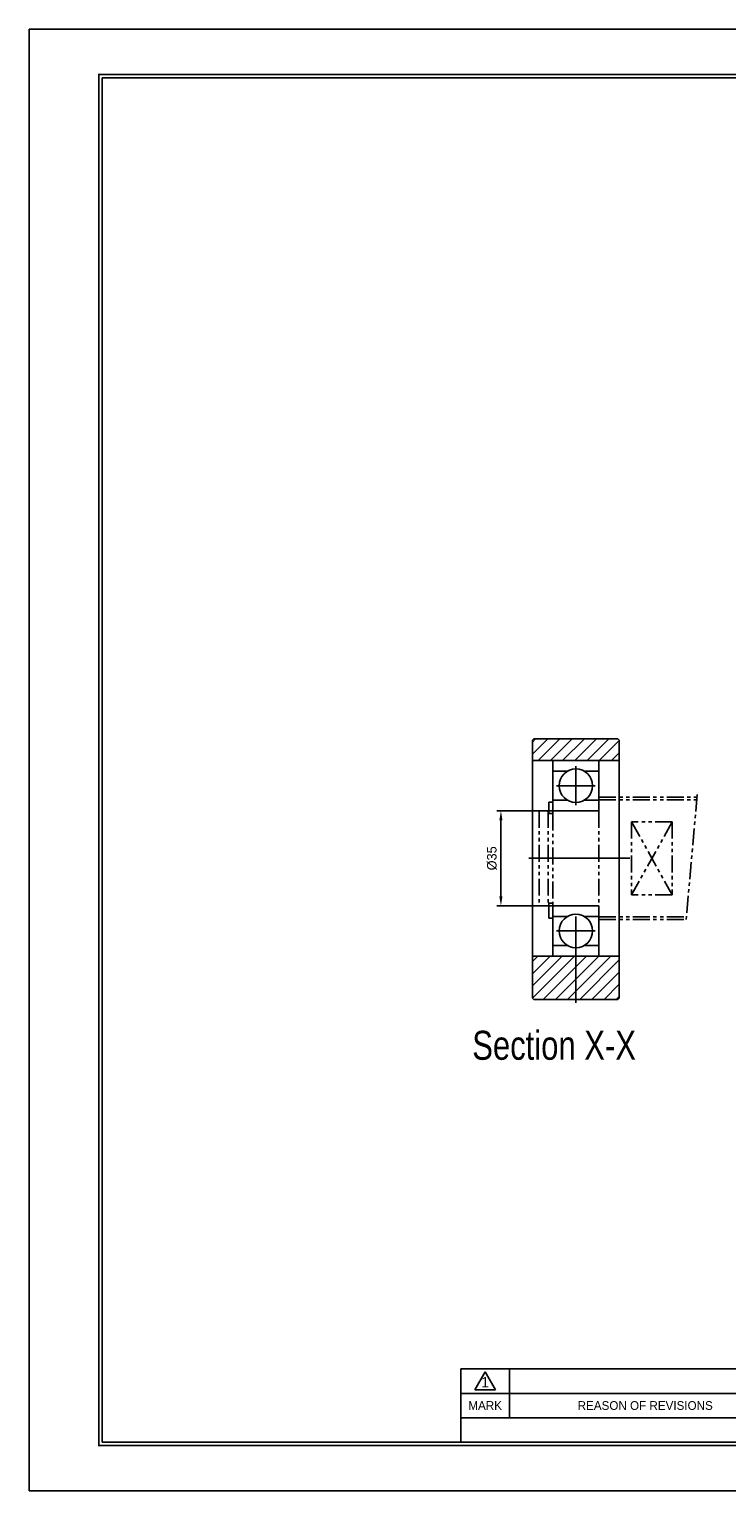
# Model space of a CAD drawing. Header units: millimetres. Extents: x 0 to 761, y 0 to 538.
# Tile 1 of 3: x 0 to 257, y 0 to 538. Entities that reach past the tile are written whole.
import ezdxf
from ezdxf.enums import TextEntityAlignment as Align

# ---------------------------------------------------------------- set-up
doc = ezdxf.new("R2010")
doc.units = ezdxf.units.MM
doc.linetypes.add('CENTER', pattern=[50.8, 31.75, -6.35, 6.35, -6.35])
doc.linetypes.add('PHANTOM', pattern=[2.5, 1.25, -0.25, 0.25, -0.25, 0.25, -0.25])
doc.layers.get('0').update_dxf_attribs({"linetype": 'CONTINUOUS'})
doc.layers.get('DEFPOINTS').update_dxf_attribs({"linetype": 'CONTINUOUS'})
for name, color, linetype in [('center', 1, 'CENTER'), ('L1', 7, 'CONTINUOUS'), ('OUTLINE', 7, 'CONTINUOUS'), ('phantom', 6, 'PHANTOM')]:
    doc.layers.add(name, color=color, linetype=linetype)
doc.dimstyles.get("Standard").update_dxf_attribs({"dimtxt": 3.5, "dimasz": 3.5, "dimexe": 1.5, "dimexo": 0, "dimgap": 1.5, "dimtad": 1, "dimdec": 3, "dimzin": 11, "dimdsep": 46, "dimtxsty": 'Standard', "dimcen": 0, "dimclrd": 5, "dimclre": 5, "dimclrt": 3, "dimadec": 0, "dimazin": 0, "dimtfac": 0.6, "dimtdec": 3, "dimtmove": 0, "dimatfit": 3, "dimfxl": 0, "dimtolj": 1, "dimtzin": 11, "dimarcsym": 0})

# ---------------------------------------------------------------- blocks, each defined once
blk = doc.blocks.new('표제란')
at = {"layer": 'L1', "color": 0}
for p, q in [((297, 210), (0, 210)), ((0, 210), (0, 0)), ((0, 0), (297, 0))]:
    blk.add_line(p, q, dxfattribs=at)
at = {"layer": 'L1'}
for p, q in [((160, 17.5), (62, 17.5)), ((62, 17.5), (62, 7)), ((64, 14.51), (65.5, 17.1)), ((65.5, 17.1), (67, 14.51)), ((69, 17.5), (69, 10.5)), ((147, 14), (62, 14)), ((64, 14.51), (67, 14.51)), ((147, 10.5), (62, 10.5))]:
    blk.add_line(p, q, dxfattribs=at)
at = {"layer": 'L1', "const_width": 0.25}
blk.add_lwpolyline([(290.5, 6.5), (290.5, 203.5), (10, 203.5), (10, 6.5)], close=True, dxfattribs=at)
at = {"layer": 'L1'}
blk.add_lwpolyline([(290, 7), (290, 203), (10.5, 203), (10.5, 7)], close=True, dxfattribs=at)
for s, height, p in [('1', 1.5, (65.5, 15.61)), ('MARK', 1.25, (65.5, 12.25)), ('REASON OF REVISIONS', 1.25, (88.5, 12.25))]:
    blk.add_text(s, height=height, dxfattribs=at).set_placement(p, align=Align.MIDDLE_CENTER)
for tag, p in [('필렛', (179.25, 10.9)), ('모따기', (179.25, 8.3))]:
    blk.add_attdef(tag, text='', height=1.15, dxfattribs=at).set_placement(p, align=Align.MIDDLE_LEFT)
at = {"layer": 'OUTLINE', "ltscale": 0.5}
for tag, p, height in [('TITLE', (237.17, 24.41), 2.5), ('도번', (251.18, 15.64), 2.5), ('SCALE', (253.78, 9.55), 1.2), ('DATE', (277.02, 9.51), 1.2)]:
    blk.add_attdef(tag, p, '', height=height, dxfattribs=at)
blk = doc.blocks.new('*D38')
at = {"layer": 'DEFPOINTS', "color": 0}
for p in [(192.81, 250.44), (173.71, 215.44), (192.81, 215.44)]:
    blk.add_point(p, dxfattribs=at)
at = {"layer": 'OUTLINE', "color": 5, "lineweight": -2}
for p, q in [((192.81, 250.44), (172.21, 250.44)), ((173.71, 246.94), (173.71, 218.94)), ((192.81, 215.44), (172.21, 215.44))]:
    blk.add_line(p, q, dxfattribs=at)
at = {"layer": 'OUTLINE', "color": 5}
for points in [[(173.12, 246.94), (174.29, 246.94), (173.71, 250.44)], [(173.12, 218.94), (174.29, 218.94), (173.71, 215.44)]]:
    blk.add_solid(points, dxfattribs=at)
at = {"layer": 'OUTLINE', "color": 3, "insert": (170.41, 232.94), "char_height": 3.5, "attachment_point": 5, "rotation": 90}
blk.add_mtext('\\A1;%%C35', dxfattribs=at)

msp = doc.modelspace()

# ---------------------------------------------------------------- hatches: boundary and pattern name
at = {"layer": 'OUTLINE'}
h = msp.add_hatch(dxfattribs=at)
h.set_pattern_fill('ANSI31', color=5, style=0)
h.set_pattern_definition([(45, (-839.8383, 193.5427), (-2.245064, 2.245064), [])])
h.paths.add_polyline_path([(185.8121, 276.9386), (185.3121, 276.4386), (185.3121, 268.9386), (217.3121, 268.9386), (217.3121, 276.4386), (216.8121, 276.9386)])
h.paths.add_polyline_path([(201.3121, 180.9386), (216.8121, 180.9386), (217.3121, 181.4386), (217.3121, 196.9386), (201.3121, 196.9386)])
h.paths.add_polyline_path([(201.3121, 196.9386), (185.3121, 196.9386), (185.3121, 181.4386), (185.8121, 180.9386), (201.3121, 180.9386)])

# ---------------------------------------------------------------- linework, layer by layer
at = {"layer": 'center'}
for p, q in [((201.3121, 266.8536), (201.3121, 252.5236)), ((208.4771, 259.6886), (194.1471, 259.6886)), ((201.3121, 179.7309), (201.3121, 213.3536)), ((208.4771, 206.1886), (194.1471, 206.1886))]:
    msp.add_line(p, q, dxfattribs=at)
at = {"layer": 'OUTLINE'}
for p, q in [((185.8121, 276.9386), (185.3121, 276.4386)), ((185.3121, 276.4386), (185.3121, 181.4386)), ((185.8121, 276.9386), (216.8121, 276.9386)), ((217.3121, 276.4386), (216.8121, 276.9386)), ((217.3121, 276.4386), (217.3121, 181.4386)), ((185.3121, 268.9386), (217.3121, 268.9386)), ((192.8121, 249.4386), (192.8121, 268.9386)), ((198.2296, 265.0277), (192.8121, 265.0277)), ((204.3946, 265.0277), (209.8121, 265.0277)), ((209.8121, 268.9386), (209.8121, 250.4386)), ((191.3121, 253.5886), (191.3121, 249.4386)), ((191.3121, 253.5886), (192.8121, 253.5886)), ((198.2296, 254.3496), (192.8121, 254.3496)), ((204.3946, 254.3496), (209.8121, 254.3496)), ((192.8121, 250.4386), (209.8121, 250.4386)), ((183.9713, 232.9386), (221.2367, 232.9386)), ((191.3121, 216.4386), (191.3121, 210.9004)), ((192.8121, 196.9386), (192.8121, 216.4386)), ((192.8121, 215.4386), (209.8121, 215.4386)), ((209.8121, 196.9386), (209.8121, 215.4386)), ((191.3121, 210.9004), (192.8121, 210.9004)), ((198.2296, 211.5277), (192.8121, 211.5277)), ((204.3946, 211.5277), (209.8121, 211.5277)), ((198.2296, 200.8496), (192.8121, 200.8496)), ((204.3946, 200.8496), (209.8121, 200.8496)), ((185.3121, 196.9386), (217.3121, 196.9386)), ((185.8121, 180.9386), (185.3121, 181.4386)), ((185.8121, 180.9386), (216.8121, 180.9386)), ((217.3121, 181.4386), (216.8121, 180.9386))]:
    msp.add_line(p, q, dxfattribs=at)
for centre in [(201.3121, 259.6886), (201.3121, 206.1886)]:
    msp.add_circle(centre, 6.165, dxfattribs=at)
at = {"layer": 'phantom', "ltscale": 5}
for p, q in [((209.8121, 255.4386), (245.9114, 255.4386)), ((209.8121, 254.4386), (245.8239, 254.4386)), ((245.9989, 256.4386), (241.8869, 209.4386)), ((187.8121, 250.4386), (191.0621, 250.4386)), ((187.8121, 250.4386), (187.8121, 215.4386)), ((191.0621, 250.4386), (191.0621, 215.4386)), ((191.0621, 249.4386), (191.3121, 249.4386)), ((191.3121, 249.4386), (192.8121, 249.4386)), ((192.8121, 249.4386), (192.8121, 216.4386)), ((209.8121, 250.4386), (209.8121, 215.4386)), ((221.8121, 246.4386), (221.8121, 219.4386)), ((236.8121, 246.4386), (221.8121, 246.4386)), ((221.8121, 246.4386), (236.8121, 219.4386)), ((236.8121, 246.4386), (221.8121, 219.4386)), ((236.8121, 246.4386), (236.8121, 219.4386)), ((187.8121, 215.4386), (191.0621, 215.4386)), ((191.0621, 216.4386), (191.3121, 216.4386)), ((191.3121, 216.4386), (192.8121, 216.4386)), ((236.8121, 219.4386), (221.8121, 219.4386)), ((209.8121, 211.4386), (242.0619, 211.4386)), ((209.8121, 210.4386), (241.9744, 210.4386))]:
    msp.add_line(p, q, dxfattribs=at)

# ---------------------------------------------------------------- block references
at = {"layer": 'OUTLINE', "xscale": 2.563378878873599, "yscale": 2.563378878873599, "zscale": 2.563378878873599}
msp.add_blockref('표제란', (0, 0), dxfattribs=at)

# ---------------------------------------------------------------- texts
at = {"lineweight": 9, "width": 0.8}
msp.add_text('Section X-X', height=10.674893, dxfattribs=at).set_placement((163.1548, 158.7406))

# ---------------------------------------------------------------- dimensions: what is measured, and where the dimension line sits
at = {"layer": 'OUTLINE'}
dim = msp.add_linear_dim(base=(173.7056, 215.4386), p1=(192.8121, 250.4386), p2=(192.8121, 215.4386), angle=90, text='%%C<>', dimstyle='Standard', override={"dimgap": 1.5, "dimsah": 1, "dimse1": 0, "dimse2": 0, "dimsd1": 0, "dimsd2": 0, "dimtol": 0, "dimlim": 0}, dxfattribs=at)
dim.commit()
dim.dimension.update_dxf_attribs({"geometry": '*D38', "text_midpoint": (170.4114, 232.9386)})

doc.saveas('drawing.dxf')
